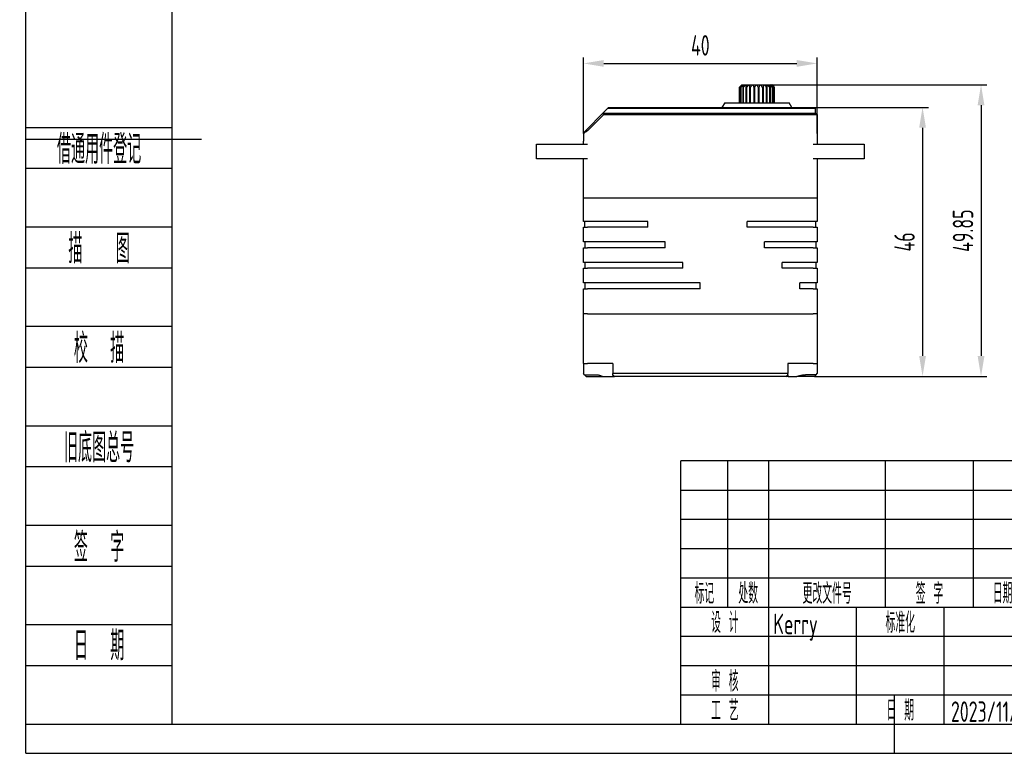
# Model space of a CAD drawing. Header units: inches. Extents: x -26 to 272, y -5 to 205.
# Tile 1 of 4: x -26 to 142, y -5 to 120. Entities that reach past the tile are written whole.
import ezdxf
from ezdxf.enums import TextEntityAlignment as Align

# ---------------------------------------------------------------- set-up
doc = ezdxf.new("R2010")
doc.units = ezdxf.units.IN
doc.header["$MEASUREMENT"] = 0
for name, color, linetype in [('1轮廓实线层', 7, 'Continuous'), ('2细线层', 4, 'Continuous'), ('6文字层', 3, 'Continuous'), ('7标注层', 4, 'Continuous'), ('图框层', 7, 'Continuous')]:
    doc.layers.add(name, color=color, linetype=linetype)
doc.styles.add('PC_TEXTSTYLE', font='ISOCP.SHX', dxfattribs={"width": 0.707, "bigfont": 'GBCBIG.SHX'})
doc.dimstyles.new('GB_LINEAR', dxfattribs={"dimtxt": 3.5, "dimasz": 3.5, "dimexe": 1, "dimexo": 0, "dimgap": 1.5, "dimtad": 1, "dimdsep": 46, "dimtxsty": 'PC_TEXTSTYLE', "dimcen": 0, "dimclrd": 256, "dimclrt": 3, "dimadec": 0, "dimazin": 2, "dimtp": 0.1, "dimtm": 0.1, "dimtfac": 0.71, "dimtdec": 3, "dimtmove": 0, "dimatfit": 3, "dimfxl": 1, "dimtfill": 1, "dimarcsym": 0})

# ---------------------------------------------------------------- blocks, each defined once
blk = doc.blocks.new('ZwmFrameMain_A4^_^无分区图框^_^landscape')
at = {"layer": '1轮廓实线层'}
for p, q in [((0, 0), (0, 200)), ((-25, 100), (5, 100)), ((123.5, -5), (123.5, 5)), ((0, 0), (267, 0))]:
    blk.add_line(p, q, dxfattribs=at)
at = {"layer": '2细线层'}
for q in [(-25, 205), (272, -5)]:
    blk.add_line((-25, -5), q, dxfattribs=at)
blk = doc.blocks.new('ZwmFrameMain_标题栏1')
at = {"layer": '1轮廓实线层'}
for p, q in [((-180, 0), (-180, 45)), ((0, 45), (-180, 45)), ((-172, 20), (-172, 45)), ((-165, 20), (-165, 45)), ((-145, 20), (-145, 45)), ((-130, 20), (-130, 45)), ((-180, 20), (-60, 20)), ((-165, 0), (-165, 20)), ((-150, 0), (-150, 20)), ((-135, 0), (-135, 20)), ((-180, 0), (0, 0))]:
    blk.add_line(p, q, dxfattribs=at)
at = {"layer": '1轮廓实线层', "color": 7}
blk.add_line((-180, 25), (-120, 25), dxfattribs=at)
at = {"layer": '2细线层'}
for p, q in [((-180, 40), (-120, 40)), ((-180, 35), (-120, 35)), ((-180, 30), (-120, 30)), ((-180, 15), (-120, 15)), ((-180, 10), (-120, 10)), ((-180, 5), (-120, 5))]:
    blk.add_line(p, q, dxfattribs=at)
at = {"layer": '6文字层', "style": 'PC_TEXTSTYLE', "width": 0.667}
for s, p in [('标记', (-176, 22.5)), ('处数', (-168.5, 22.5)), (' 更改文件号 ', (-155, 22.5)), (' 签 字 ', (-137.5, 22.5)), (' 日期 ', (-125, 22.5)), (' 设 计 ', (-172.5, 17.51)), (' 标准化 ', (-142.5, 17.51)), (' 审 核 ', (-172.5, 7.5)), (' 工 艺 ', (-172.5, 2.5)), (' 日 期 ', (-142.5, 2.5))]:
    blk.add_text(s, height=3.5, dxfattribs=at).set_placement(p, align=Align.MIDDLE)
at = {"layer": '6文字层', "style": 'PC_TEXTSTYLE', "flags": 8}
for tag, height, width, p, p2 in [('企业名称', 5, 3.445461, (-54.29, 34.82), (-5.27, 34.82)), ('产品名称或材料标记', 7, 1.034456, (-113.46, 28.64), (-66.42, 28.64)), ('图样名称', 5, 3.480264, (-54.79, 19.98), (-5.27, 19.98)), ('标准化', 3.5, 1.756036, (-133.83, 15.37), (-120.75, 15.37)), ('重量', 3.5, 2.448074, (-88.46, 7.54), (-76.55, 7.54)), ('比例', 3.5, 2.367734, (-73.35, 7.54), (-61.93, 7.54)), ('图样代号', 5, 3.489916, (-54.79, 5.63), (-5.52, 5.63)), ('审核', 3.5, 2.723972, (-163.99, 5.37), (-150.63, 5.37)), ('共几页', 3.5, 0.953151, (-108.58, 1.48), (-101.56, 1.48)), ('工艺', 3.5, 2.851598, (-164.21, 0.37), (-150.89, 0.37)), ('日期', 3.5, 2.733185, (-133.83, 0.37), (-120.75, 0.37))]:
    blk.add_attdef(tag, text='', height=height, dxfattribs=dict(at, width=width)).set_placement(p, p2, align=Align.FIT)
at = {"layer": '6文字层', "style": 'PC_TEXTSTYLE', "width": 9.901758, "flags": 8}
blk.add_attdef('设计', text='', height=3.5, rotation=359.5768, dxfattribs=at).set_placement((-164.23, 15.37), (-150.37, 15.27), align=Align.FIT)
at = {"layer": '6文字层', "color": 3, "style": 'PC_TEXTSTYLE', "width": 0.96618, "flags": 8}
blk.add_attdef('第几页', text='', height=3.5, dxfattribs=at).set_placement((-78.29, 1.5), (-71.16, 1.5), align=Align.FIT)
at = {"layer": '6文字层', "color": 0, "style": 'PC_TEXTSTYLE', "width": 0.715273, "flags": 8}
blk.add_attdef('图纸张数', text='', height=3.5, dxfattribs=at).set_placement((-2.66, -3.87), (4.46, -3.87), align=Align.FIT)
blk = doc.blocks.new('ZwmFrameMain_附加栏')
at = {"layer": '2细线层'}
for p, q in [((-25, 102), (0, 102)), ((-25, 95), (0, 95)), ((-25, 85), (0, 85)), ((-25, 78), (0, 78)), ((-25, 68), (0, 68)), ((-25, 61), (0, 61)), ((-25, 51), (0, 51)), ((-25, 44), (0, 44)), ((-25, 34), (0, 34)), ((-25, 27), (0, 27)), ((-25, 17), (0, 17)), ((-25, 10), (0, 10)), ((-25, 0), (0, 0))]:
    blk.add_line(p, q, dxfattribs=at)
at = {"layer": '6文字层', "color": 3, "style": 'PC_TEXTSTYLE'}
for s, width, p in [('借通用件登记', 0.667, (-12.5, 98.5)), ('描   图', 0.6667, (-12.5, 81.5)), ('校  描', 0.667, (-12.5, 64.5)), ('旧底图总号', 0.667, (-12.5, 47.5)), ('签  字', 0.667, (-12.5, 30.5)), ('日  期', 0.667, (-12.49, 13.6))]:
    blk.add_text(s, height=5, dxfattribs=dict(at, width=width)).set_placement(p, align=Align.MIDDLE)
at = {"layer": '6文字层', "style": 'PC_TEXTSTYLE'}
for tag, width, p, p2 in [('借通用件登记', 0.671328, (-23.44, 86.36), (-1.25, 86.36)), ('描图', 2.120922, (-23.44, 69.36), (-1.25, 69.36)), ('校图', 2.149976, (-23.75, 52.06), (-1.25, 52.06)), ('旧底图总号', 0.761452, (-22.84, 35.67), (-1.86, 35.67)), ('签字', 2.026939, (-23.14, 18.37), (-1.56, 18.37)), ('日期', 1.89999, (-22.84, 1.37), (-2.17, 1.37))]:
    blk.add_attdef(tag, text='', height=5, dxfattribs=dict(at, width=width)).set_placement(p, p2, align=Align.FIT)
blk = doc.blocks.new('*D8')
at = {"layer": '7标注层', "color": 0, "lineweight": -2}
for p, q in [((109.82, 105.42), (129.31, 105.42)), ((109.82, 59.42), (129.31, 59.42))]:
    blk.add_line(p, q, dxfattribs=at)
at = {"layer": '7标注层', "lineweight": -2}
blk.add_line((128.31, 101.92), (128.31, 62.92), dxfattribs=at)
at = {"layer": '7标注层'}
for points in [[(128.89, 101.92), (127.73, 101.92), (128.31, 105.42)], [(127.73, 62.92), (128.89, 62.92), (128.31, 59.42)]]:
    blk.add_solid(points, dxfattribs=at)
at = {"layer": 'Defpoints', "color": 0}
for p in [(109.82, 105.42), (109.82, 59.42), (128.31, 59.42)]:
    blk.add_point(p, dxfattribs=at)
at = {"layer": '7标注层', "color": 3, "insert": (125.23, 82.42), "char_height": 3.5, "attachment_point": 5, "rotation": 90, "style": 'PC_TEXTSTYLE', "bg_fill": 3, "box_fill_scale": 1.25, "bg_fill_color": 257, "bg_fill_transparency": 0}
blk.add_mtext('46', dxfattribs=at)
blk = doc.blocks.new('*D9')
at = {"layer": '7标注层', "color": 0, "lineweight": -2}
for p, q in [((70.31, 100.93), (70.31, 113.93)), ((110.31, 100.93), (110.31, 113.93))]:
    blk.add_line(p, q, dxfattribs=at)
at = {"layer": '7标注层', "lineweight": -2}
blk.add_line((73.81, 112.93), (106.81, 112.93), dxfattribs=at)
at = {"layer": '7标注层'}
for points in [[(73.81, 113.51), (73.81, 112.35), (70.31, 112.93)], [(106.81, 112.35), (106.81, 113.51), (110.31, 112.93)]]:
    blk.add_solid(points, dxfattribs=at)
at = {"layer": 'Defpoints', "color": 0}
for p in [(110.31, 112.93), (70.31, 100.93), (110.31, 100.93)]:
    blk.add_point(p, dxfattribs=at)
at = {"layer": '7标注层', "color": 3, "insert": (90.31, 116.01), "char_height": 3.5, "attachment_point": 5, "style": 'PC_TEXTSTYLE', "bg_fill": 3, "box_fill_scale": 1.25, "bg_fill_color": 257, "bg_fill_transparency": 0}
blk.add_mtext('40', dxfattribs=at)
blk = doc.blocks.new('*D10')
at = {"layer": '7标注层', "color": 0, "lineweight": -2}
for p, q in [((102.42, 109.27), (139.31, 109.27)), ((109.81, 59.42), (139.31, 59.42))]:
    blk.add_line(p, q, dxfattribs=at)
at = {"layer": '7标注层', "lineweight": -2}
blk.add_line((138.31, 105.77), (138.31, 62.92), dxfattribs=at)
at = {"layer": '7标注层'}
for points in [[(138.89, 105.77), (137.73, 105.77), (138.31, 109.27)], [(137.73, 62.92), (138.89, 62.92), (138.31, 59.42)]]:
    blk.add_solid(points, dxfattribs=at)
at = {"layer": 'Defpoints', "color": 0}
for p in [(102.42, 109.27), (109.81, 59.42), (138.31, 59.42)]:
    blk.add_point(p, dxfattribs=at)
at = {"layer": '7标注层', "color": 3, "insert": (135.23, 84.34), "char_height": 3.5, "attachment_point": 5, "rotation": 90, "style": 'PC_TEXTSTYLE', "bg_fill": 3, "box_fill_scale": 1.25, "bg_fill_color": 257, "bg_fill_transparency": 0}
blk.add_mtext('49.85', dxfattribs=at)

msp = doc.modelspace()

# ---------------------------------------------------------------- linework, layer by layer
at = {"color": 7, "linetype": 'Continuous', "lineweight": 25}
for p, q in [((97.02, 106.217), (97.02, 108.867)), ((97.041, 108.867), (97.07, 108.867)), ((97.041, 108.867), (97.041, 106.217)), ((97.07, 106.217), (97.07, 108.867)), ((97.23, 108.867), (97.304, 108.867)), ((97.23, 108.867), (97.23, 106.217)), ((97.304, 106.217), (97.304, 108.867)), ((97.415, 109.267), (97.344, 109.196)), ((97.415, 109.267), (97.419, 109.267)), ((97.415, 109.267), (97.415, 109.267)), ((97.419, 109.267), (97.507, 109.267)), ((97.507, 109.267), (97.536, 109.267)), ((97.536, 109.267), (97.754, 109.267)), ((97.593, 108.867), (97.706, 108.867)), ((97.593, 108.867), (97.593, 106.217)), ((97.706, 106.217), (97.706, 108.867)), ((97.754, 109.267), (97.807, 109.267)), ((97.807, 109.267), (98.141, 109.267)), ((98.106, 108.867), (98.251, 108.867)), ((98.106, 108.867), (98.106, 106.217)), ((98.114, 109.246), (98.141, 109.267)), ((98.215, 109.267), (98.644, 109.267)), ((98.251, 106.217), (98.251, 108.867)), ((98.644, 109.267), (98.734, 109.267)), ((98.734, 109.267), (99.231, 109.267)), ((98.737, 108.867), (98.905, 108.867)), ((98.737, 108.867), (98.737, 106.217)), ((98.905, 106.217), (98.905, 108.867)), ((99.231, 109.267), (99.332, 109.267)), ((99.332, 109.267), (99.343, 109.246)), ((99.332, 109.267), (99.866, 109.267)), ((99.446, 108.867), (99.628, 108.867)), ((99.446, 108.867), (99.446, 106.217)), ((99.628, 106.217), (99.628, 108.867)), ((99.866, 109.267), (99.971, 109.267)), ((99.971, 109.267), (100.508, 109.267)), ((100.189, 108.867), (100.372, 108.867)), ((100.189, 108.867), (100.189, 106.217)), ((100.372, 106.217), (100.372, 108.867)), ((100.508, 109.267), (100.61, 109.267)), ((100.61, 109.267), (101.118, 109.267)), ((100.92, 108.867), (101.092, 108.867)), ((100.92, 108.867), (100.92, 106.217)), ((101.092, 106.217), (101.092, 108.867)), ((101.118, 109.267), (101.211, 109.267)), ((101.211, 109.267), (101.656, 109.267)), ((101.591, 108.867), (101.743, 108.867)), ((101.591, 108.867), (101.591, 106.217)), ((101.656, 109.267), (101.734, 109.267)), ((101.734, 109.267), (102.089, 109.267)), ((101.743, 106.217), (101.743, 108.867)), ((102.096, 109.246), (102.089, 109.267)), ((102.162, 108.867), (102.283, 108.867)), ((102.162, 108.867), (102.162, 106.217)), ((102.223, 109.267), (102.39, 109.267)), ((102.283, 106.217), (102.283, 108.867)), ((102.39, 109.267), (102.425, 109.267)), ((102.425, 109.267), (102.54, 109.267)), ((102.539, 109.267), (102.549, 109.267)), ((102.549, 109.267), (102.555, 109.267)), ((102.916, 108.906), (102.555, 109.267)), ((102.596, 108.867), (102.679, 108.867)), ((102.596, 108.867), (102.596, 106.217)), ((102.679, 106.217), (102.679, 108.867)), ((102.866, 108.867), (102.905, 108.867)), ((102.866, 108.867), (102.866, 106.217)), ((102.905, 106.217), (102.905, 108.867)), ((102.955, 108.867), (102.955, 106.217)), ((94.485, 106.217), (93.985, 105.417)), ((94.485, 106.217), (99.985, 106.217)), ((99.985, 106.217), (105.485, 106.217)), ((105.985, 105.417), (105.485, 106.217)), ((73.629, 104.417), (70.831, 101.563)), ((73.629, 104.417), (74.414, 105.217)), ((73.734, 104.167), (73.629, 104.417)), ((73.629, 104.417), (109.61, 104.417)), ((74.414, 105.217), (74.61, 105.417)), ((100.625, 105.217), (74.414, 105.217)), ((74.61, 105.417), (100.625, 105.417)), ((100.625, 105.417), (109.825, 105.417)), ((110.025, 105.217), (100.625, 105.217)), ((109.61, 104.417), (110.06, 104.417)), ((109.825, 105.417), (110.025, 105.217)), ((110.025, 104.417), (110.025, 105.217)), ((110.06, 104.417), (110.31, 104.167)), ((73.734, 104.167), (71.01, 101.388)), ((109.61, 104.167), (73.734, 104.167)), ((110.31, 104.167), (109.61, 104.167)), ((110.31, 104.167), (110.31, 99.117)), ((70.31, 100.929), (70.381, 101.104)), ((71.01, 101.388), (70.831, 101.563)), ((70.31, 100.929), (70.31, 99.617)), ((70.31, 99.117), (70.31, 99.617)), ((62.31, 96.617), (62.31, 99.117)), ((62.31, 99.117), (64.31, 99.117)), ((64.31, 99.117), (71.01, 99.117)), ((109.61, 99.117), (116.31, 99.117)), ((116.31, 99.117), (118.31, 99.117)), ((118.31, 99.117), (118.31, 96.617)), ((64.31, 96.617), (62.31, 96.617)), ((71.01, 96.617), (64.31, 96.617)), ((70.31, 89.917), (70.31, 96.617)), ((116.31, 96.617), (109.61, 96.617)), ((110.31, 96.617), (110.31, 89.917)), ((118.31, 96.617), (116.31, 96.617)), ((71.01, 89.917), (70.31, 89.917)), ((70.31, 85.917), (70.31, 89.917)), ((109.61, 89.917), (71.01, 89.917)), ((110.31, 89.917), (109.61, 89.917)), ((110.31, 89.917), (110.31, 85.917)), ((71.01, 85.917), (70.31, 85.917)), ((70.56, 84.917), (70.56, 85.917)), ((81.31, 85.917), (71.01, 85.917)), ((81.31, 84.917), (81.31, 85.917)), ((109.61, 85.917), (98.31, 85.917)), ((98.31, 84.917), (98.31, 85.917)), ((110.31, 85.917), (109.61, 85.917)), ((110.06, 84.917), (110.06, 85.917)), ((70.31, 82.417), (70.31, 84.917)), ((70.31, 84.917), (71.01, 84.917)), ((81.31, 84.917), (71.01, 84.917)), ((109.61, 84.917), (98.31, 84.917)), ((109.61, 84.917), (110.31, 84.917)), ((110.31, 84.917), (110.31, 82.417)), ((71.01, 82.417), (70.31, 82.417)), ((70.31, 78.917), (70.31, 81.417)), ((70.31, 81.417), (71.01, 81.417)), ((70.56, 82.417), (70.56, 81.417)), ((84.31, 82.417), (71.01, 82.417)), ((84.31, 81.417), (71.01, 81.417)), ((84.31, 81.417), (84.31, 82.417)), ((109.61, 82.417), (101.31, 82.417)), ((101.31, 81.417), (101.31, 82.417)), ((109.61, 81.417), (101.31, 81.417)), ((110.31, 82.417), (109.61, 82.417)), ((109.61, 81.417), (110.31, 81.417)), ((110.06, 82.417), (110.06, 81.417)), ((110.31, 81.417), (110.31, 78.917)), ((71.01, 78.917), (70.31, 78.917)), ((70.31, 75.417), (70.31, 77.917)), ((70.31, 77.917), (71.01, 77.917)), ((70.56, 78.917), (70.56, 77.917)), ((87.31, 78.917), (71.01, 78.917)), ((87.31, 77.917), (71.01, 77.917)), ((87.31, 77.917), (87.31, 78.917)), ((109.61, 78.917), (104.31, 78.917)), ((104.31, 77.917), (104.31, 78.917)), ((109.61, 77.917), (104.31, 77.917)), ((110.31, 78.917), (109.61, 78.917)), ((109.61, 77.917), (110.31, 77.917)), ((110.06, 78.917), (110.06, 77.917)), ((110.31, 77.917), (110.31, 75.417)), ((71.01, 75.417), (70.31, 75.417)), ((70.31, 70.117), (70.31, 74.417)), ((70.31, 74.417), (71.01, 74.417)), ((70.56, 75.417), (70.56, 74.417)), ((90.31, 75.417), (71.01, 75.417)), ((90.31, 74.417), (71.01, 74.417)), ((90.31, 74.417), (90.31, 75.417)), ((109.61, 75.417), (107.31, 75.417)), ((107.31, 74.417), (107.31, 75.417)), ((109.61, 74.417), (107.31, 74.417)), ((110.31, 75.417), (109.61, 75.417)), ((109.61, 74.417), (110.31, 74.417)), ((110.06, 75.417), (110.06, 74.417)), ((110.31, 74.417), (110.31, 70.117)), ((70.31, 61.617), (70.31, 70.117)), ((71.01, 70.117), (70.31, 70.117)), ((71.01, 70.117), (109.61, 70.117)), ((110.31, 70.117), (109.61, 70.117)), ((110.31, 70.117), (110.31, 61.617)), ((70.31, 61.617), (71.01, 61.617)), ((70.31, 61.617), (70.31, 59.917)), ((75.36, 61.617), (71.01, 61.617)), ((75.36, 61.617), (75.36, 59.917)), ((109.61, 61.617), (105.26, 61.617)), ((105.26, 61.617), (105.26, 59.917)), ((109.61, 61.617), (110.31, 61.617)), ((110.31, 61.617), (110.31, 59.917)), ((70.51, 59.717), (70.31, 59.917)), ((70.51, 59.717), (72.31, 59.717)), ((70.81, 59.417), (70.51, 59.717)), ((70.81, 59.417), (72.31, 59.417)), ((73.36, 59.541), (73.798, 59.417)), ((73.798, 59.417), (75.311, 59.417)), ((75.311, 59.417), (75.36, 59.541)), ((75.36, 59.717), (75.36, 59.917)), ((105.26, 59.917), (75.36, 59.917)), ((75.36, 59.717), (75.66, 59.417)), ((104.96, 59.417), (75.66, 59.417)), ((104.96, 59.417), (105.26, 59.717)), ((105.308, 59.417), (104.96, 59.417)), ((105.26, 59.717), (105.26, 59.917)), ((105.308, 59.417), (105.26, 59.541)), ((105.308, 59.417), (106.822, 59.417)), ((107.26, 59.541), (106.822, 59.417)), ((110.11, 59.717), (108.31, 59.717)), ((109.81, 59.417), (108.31, 59.417)), ((110.11, 59.717), (109.81, 59.417)), ((110.11, 59.717), (110.31, 59.917))]:
    msp.add_line(p, q, dxfattribs=at)
for points, knots in [([(97.02, 108.867), (97.091, 108.94), (97.215, 109.067), (97.34, 109.192), (97.394, 109.246)], [0, 0, 0, 0, 0.5708602, 1, 1, 1, 1]), ([(97.399, 109.246), (97.333, 109.177), (97.213, 109.052), (97.094, 108.924), (97.041, 108.867)], [0, 0, 0, 0, 0.549139, 1, 1, 1, 1]), ([(97.07, 108.867), (97.148, 108.94), (97.285, 109.067), (97.423, 109.192), (97.482, 109.246)], [0, 0, 0, 0, 0.5708602, 1, 1, 1, 1]), ([(97.521, 109.246), (97.468, 109.177), (97.37, 109.052), (97.274, 108.924), (97.23, 108.867)], [0, 0, 0, 0, 0.549139, 1, 1, 1, 1]), ([(97.304, 108.867), (97.384, 108.94), (97.524, 109.067), (97.666, 109.192), (97.727, 109.246)], [0, 0, 0, 0, 0.5708602, 1, 1, 1, 1]), ([(97.394, 109.246), (97.398, 109.25), (97.406, 109.258), (97.412, 109.264), (97.415, 109.267)], [0, 0, 0, 0, 0.569364, 1, 1, 1, 1]), ([(97.419, 109.267), (97.416, 109.263), (97.41, 109.257), (97.402, 109.249), (97.399, 109.246)], [0, 0, 0, 0, 0.5472243, 1, 1, 1, 1]), ([(97.482, 109.246), (97.487, 109.25), (97.495, 109.258), (97.503, 109.264), (97.507, 109.267)], [0, 0, 0, 0, 0.569364, 1, 1, 1, 1]), ([(97.536, 109.267), (97.534, 109.263), (97.53, 109.257), (97.524, 109.249), (97.521, 109.246)], [0, 0, 0, 0, 0.5472243, 1, 1, 1, 1]), ([(97.799, 109.246), (97.761, 109.177), (97.692, 109.052), (97.623, 108.924), (97.593, 108.867)], [0, 0, 0, 0, 0.549139, 1, 1, 1, 1]), ([(97.706, 108.867), (97.783, 108.94), (97.919, 109.067), (98.056, 109.192), (98.114, 109.246)], [0, 0, 0, 0, 0.5708602, 1, 1, 1, 1]), ([(97.727, 109.246), (97.729, 109.247), (97.732, 109.25), (97.734, 109.252), (97.736, 109.253)], [0, 0, 0, 0, 0.56152337, 1, 1, 1, 1]), ([(97.736, 109.253), (97.739, 109.256), (97.745, 109.261), (97.751, 109.265), (97.754, 109.267)], [0, 0, 0, 0, 0.56756475, 1, 1, 1, 1]), ([(97.807, 109.267), (97.806, 109.263), (97.804, 109.257), (97.8, 109.249), (97.799, 109.246)], [0, 0, 0, 0, 0.5472243, 1, 1, 1, 1]), ([(98.213, 109.246), (98.193, 109.177), (98.157, 109.052), (98.122, 108.924), (98.106, 108.867)], [0, 0, 0, 0, 0.549139, 1, 1, 1, 1]), ([(98.215, 109.267), (98.215, 109.263), (98.216, 109.257), (98.214, 109.249), (98.213, 109.246)], [0, 0, 0, 0, 0.5472243, 1, 1, 1, 1]), ([(98.251, 108.867), (98.321, 108.94), (98.443, 109.067), (98.566, 109.192), (98.619, 109.246)], [0, 0, 0, 0, 0.57086019, 1, 1, 1, 1]), ([(98.619, 109.246), (98.623, 109.25), (98.631, 109.258), (98.64, 109.264), (98.644, 109.267)], [0, 0, 0, 0, 0.569364, 1, 1, 1, 1]), ([(98.734, 109.267), (98.736, 109.263), (98.738, 109.257), (98.739, 109.249), (98.739, 109.246)], [0, 0, 0, 0, 0.5472243, 1, 1, 1, 1]), ([(98.739, 109.246), (98.738, 109.177), (98.738, 109.052), (98.737, 108.924), (98.737, 108.867)], [0, 0, 0, 0, 0.549139, 1, 1, 1, 1]), ([(98.905, 108.867), (98.963, 108.94), (99.064, 109.067), (99.166, 109.192), (99.209, 109.246)], [0, 0, 0, 0, 0.5708602, 1, 1, 1, 1]), ([(99.209, 109.246), (99.213, 109.25), (99.22, 109.258), (99.228, 109.264), (99.231, 109.267)], [0, 0, 0, 0, 0.569364, 1, 1, 1, 1]), ([(99.343, 109.246), (99.362, 109.177), (99.396, 109.052), (99.431, 108.924), (99.446, 108.867)], [0, 0, 0, 0, 0.549139, 1, 1, 1, 1]), ([(99.628, 108.867), (99.648, 108.903), (99.685, 108.968), (99.723, 109.032), (99.739, 109.06)], [0, 0, 0, 0, 0.5652742, 1, 1, 1, 1]), ([(99.739, 109.06), (99.759, 109.095), (99.796, 109.157), (99.833, 109.219), (99.849, 109.246)], [0, 0, 0, 0, 0.5656916, 1, 1, 1, 1]), ([(99.849, 109.246), (99.851, 109.25), (99.856, 109.258), (99.863, 109.264), (99.866, 109.267)], [0, 0, 0, 0, 0.56936402, 1, 1, 1, 1]), ([(99.971, 109.267), (99.974, 109.263), (99.981, 109.257), (99.985, 109.249), (99.987, 109.246)], [0, 0, 0, 0, 0.5472243, 1, 1, 1, 1]), ([(99.987, 109.246), (100.024, 109.177), (100.092, 109.052), (100.159, 108.924), (100.189, 108.867)], [0, 0, 0, 0, 0.54913905, 1, 1, 1, 1]), ([(100.372, 108.867), (100.396, 108.94), (100.437, 109.067), (100.478, 109.192), (100.496, 109.246)], [0, 0, 0, 0, 0.5708602, 1, 1, 1, 1]), ([(100.496, 109.246), (100.498, 109.25), (100.501, 109.258), (100.506, 109.264), (100.508, 109.267)], [0, 0, 0, 0, 0.569364, 1, 1, 1, 1]), ([(100.61, 109.267), (100.615, 109.263), (100.623, 109.257), (100.629, 109.249), (100.631, 109.246)], [0, 0, 0, 0, 0.5472243, 1, 1, 1, 1]), ([(100.631, 109.246), (100.684, 109.177), (100.781, 109.052), (100.877, 108.924), (100.92, 108.867)], [0, 0, 0, 0, 0.549139, 1, 1, 1, 1]), ([(101.092, 108.867), (101.096, 108.94), (101.102, 109.067), (101.109, 109.192), (101.112, 109.246)], [0, 0, 0, 0, 0.57086019, 1, 1, 1, 1]), ([(101.112, 109.246), (101.112, 109.25), (101.113, 109.258), (101.116, 109.264), (101.118, 109.267)], [0, 0, 0, 0, 0.569364, 1, 1, 1, 1]), ([(101.211, 109.267), (101.215, 109.263), (101.224, 109.257), (101.232, 109.249), (101.235, 109.246)], [0, 0, 0, 0, 0.5472243, 1, 1, 1, 1]), ([(101.235, 109.246), (101.301, 109.177), (101.42, 109.052), (101.538, 108.924), (101.591, 108.867)], [0, 0, 0, 0, 0.549139, 1, 1, 1, 1]), ([(101.657, 109.246), (101.656, 109.25), (101.655, 109.258), (101.655, 109.264), (101.656, 109.267)], [0, 0, 0, 0, 0.569364, 1, 1, 1, 1]), ([(101.743, 108.867), (101.726, 108.94), (101.698, 109.067), (101.669, 109.192), (101.657, 109.246)], [0, 0, 0, 0, 0.5708602, 1, 1, 1, 1]), ([(101.734, 109.267), (101.735, 109.266), (101.738, 109.264), (101.741, 109.262), (101.742, 109.261)], [0, 0, 0, 0, 0.55566562, 1, 1, 1, 1]), ([(101.742, 109.261), (101.746, 109.258), (101.752, 109.254), (101.758, 109.248), (101.76, 109.246)], [0, 0, 0, 0, 0.5546933, 1, 1, 1, 1]), ([(101.76, 109.246), (101.834, 109.177), (101.969, 109.052), (102.102, 108.924), (102.162, 108.867)], [0, 0, 0, 0, 0.549139, 1, 1, 1, 1]), ([(102.283, 108.867), (102.248, 108.94), (102.186, 109.067), (102.123, 109.192), (102.096, 109.246)], [0, 0, 0, 0, 0.5708602, 1, 1, 1, 1]), ([(102.147, 109.267), (102.152, 109.263), (102.161, 109.257), (102.17, 109.249), (102.174, 109.246)], [0, 0, 0, 0, 0.5472243, 1, 1, 1, 1]), ([(102.174, 109.246), (102.251, 109.177), (102.393, 109.052), (102.533, 108.924), (102.596, 108.867)], [0, 0, 0, 0, 0.549139, 1, 1, 1, 1]), ([(102.404, 109.246), (102.4, 109.25), (102.395, 109.258), (102.391, 109.264), (102.39, 109.267)], [0, 0, 0, 0, 0.569364, 1, 1, 1, 1]), ([(102.679, 108.867), (102.627, 108.94), (102.535, 109.067), (102.443, 109.192), (102.404, 109.246)], [0, 0, 0, 0, 0.5708602, 1, 1, 1, 1]), ([(102.425, 109.267), (102.429, 109.263), (102.438, 109.257), (102.446, 109.249), (102.45, 109.246)], [0, 0, 0, 0, 0.5472243, 1, 1, 1, 1]), ([(102.45, 109.246), (102.526, 109.177), (102.666, 109.052), (102.804, 108.924), (102.866, 108.867)], [0, 0, 0, 0, 0.549139, 1, 1, 1, 1]), ([(102.559, 109.246), (102.555, 109.25), (102.548, 109.258), (102.542, 109.264), (102.54, 109.267)], [0, 0, 0, 0, 0.569364, 1, 1, 1, 1]), ([(102.549, 109.267), (102.553, 109.263), (102.56, 109.257), (102.567, 109.249), (102.571, 109.246)], [0, 0, 0, 0, 0.5506687, 1, 1, 1, 1]), ([(102.905, 108.867), (102.839, 108.94), (102.725, 109.067), (102.608, 109.192), (102.559, 109.246)], [0, 0, 0, 0, 0.5708602, 1, 1, 1, 1]), ([(102.571, 109.246), (102.642, 109.177), (102.77, 109.052), (102.897, 108.924), (102.955, 108.867)], [0, 0, 0, 0, 0.54913905, 1, 1, 1, 1]), ([(71.01, 101.388), (70.956, 101.353), (70.872, 101.298), (70.71, 101.191), (70.564, 101.096), (70.441, 101.015), (70.368, 100.967), (70.319, 100.935), (70.313, 100.931), (70.31, 100.929)], [0, 0, 0, 0, 0.1590384, 0.2499824, 0.4987155, 0.6303315, 0.7489707, 0.8781574, 1, 1, 1, 1]), ([(70.831, 101.563), (70.768, 101.499), (70.649, 101.377), (70.519, 101.244), (70.445, 101.169), (70.408, 101.131), (70.386, 101.109), (70.383, 101.106), (70.381, 101.104)], [0, 0, 0, 0, 0.3138495, 0.5894118, 0.705976, 0.8144242, 0.9069695, 1, 1, 1, 1]), ([(72.31, 59.717), (72.484, 59.709), (72.84, 59.692), (73.184, 59.593), (73.36, 59.541)], [0, 0, 0, 0, 0.4864693, 1, 1, 1, 1]), ([(72.31, 59.417), (72.568, 59.417), (73.084, 59.417), (73.56, 59.417), (73.798, 59.417)], [0, 0, 0, 0, 0.4999996, 1, 1, 1, 1]), ([(75.311, 59.417), (75.412, 59.417), (75.615, 59.417), (75.645, 59.417), (75.66, 59.417)], [0, 0, 0, 0, 0.5000004, 1, 1, 1, 1]), ([(75.36, 59.717), (75.36, 59.709), (75.36, 59.692), (75.36, 59.592), (75.36, 59.541)], [0, 0, 0, 0, 0.4999997, 1, 1, 1, 1]), ([(105.26, 59.717), (105.26, 59.709), (105.26, 59.692), (105.26, 59.593), (105.26, 59.541)], [0, 0, 0, 0, 0.4864603, 1, 1, 1, 1]), ([(107.26, 59.541), (107.452, 59.597), (107.796, 59.696), (108.153, 59.711), (108.31, 59.717)], [0, 0, 0, 0, 0.559105, 1, 1, 1, 1])]:
    msp.add_open_spline(points, degree=3, knots=knots, dxfattribs=at)
for points in [[(98.141, 109.267), (98.15, 109.267), (98.169, 109.267), (98.193, 109.267), (98.21, 109.267), (98.214, 109.267), (98.215, 109.267)], [(108.31, 59.417), (108.052, 59.417), (107.536, 59.417), (107.06, 59.417), (106.822, 59.417)]]:
    msp.add_open_spline(points, degree=3, dxfattribs=at)

# ---------------------------------------------------------------- block references
at = {"layer": '图框层'}
for name in ['ZwmFrameMain_A4^_^无分区图框^_^landscape', 'ZwmFrameMain_附加栏']:
    msp.add_blockref(name, (0, 0), dxfattribs=at)
ref = msp.add_blockref('ZwmFrameMain_标题栏1', (267, 0), dxfattribs=at)
ref.add_attrib('设计', 'Kerry', (102.771, 15.372), dxfattribs={"layer": '6文字层', "height": 3.5, "rotation": 359.57685, "style": 'PC_TEXTSTYLE', "width": 0.707})
ref.add_attrib('日期', '2023/11/7', dxfattribs={"layer": '6文字层', "height": 3.5, "style": 'PC_TEXTSTYLE', "width": 0.650093}).set_placement((133.165, 0.371), (146.248, 0.371), align=Align.FIT)

# ---------------------------------------------------------------- next in the draw order: dimensions: what is measured, and where the dimension line sits
at = {"layer": '7标注层'}
dim = msp.add_linear_dim(base=(128.31, 59.417), p1=(109.825, 105.417), p2=(109.825, 59.417), angle=90, dimstyle='GB_LINEAR', override={"dimscale": 1, "dimgap": 1.5, "dimtad": 1, "dimjust": 0, "dimdec": 2, "dimlfac": 1, "dimse1": 0, "dimse2": 0, "dimsd1": 0, "dimsd2": 0, "dimclrd": 256, "dimclre": 0, "dimtofl": 1, "dimtvp": 0.1}, dxfattribs=at)
dim.commit()
dim.dimension.update_dxf_attribs({"geometry": '*D8', "text_midpoint": (125.235, 82.417)})

# ---------------------------------------------------------------- next in the draw order: dimensions: what is measured, and where the dimension line sits
dim = msp.add_linear_dim(base=(110.31, 112.929), p1=(70.31, 100.929), p2=(110.31, 100.929), dimstyle='GB_LINEAR', override={"dimscale": 1, "dimgap": 1.5, "dimtad": 1, "dimjust": 0, "dimdec": 2, "dimlfac": 1, "dimse1": 0, "dimse2": 0, "dimsd1": 0, "dimsd2": 0, "dimclrd": 256, "dimclre": 0, "dimtofl": 1, "dimtvp": 0.1}, dxfattribs=at)
dim.commit()
dim.dimension.update_dxf_attribs({"geometry": '*D9', "text_midpoint": (90.31, 116.005)})

# ---------------------------------------------------------------- next in the draw order: dimensions: what is measured, and where the dimension line sits
dim = msp.add_linear_dim(base=(138.31, 59.417), p1=(102.425, 109.267), p2=(109.81, 59.417), angle=90, dimstyle='GB_LINEAR', override={"dimscale": 1, "dimgap": 1.5, "dimtad": 1, "dimjust": 0, "dimdec": 2, "dimlfac": 1, "dimse1": 0, "dimse2": 0, "dimsd1": 0, "dimsd2": 0, "dimclrd": 256, "dimclre": 0, "dimtofl": 1, "dimtvp": 0.1}, dxfattribs=at)
dim.commit()
dim.dimension.update_dxf_attribs({"geometry": '*D10', "text_midpoint": (135.234, 84.342)})

doc.saveas('drawing.dxf')
